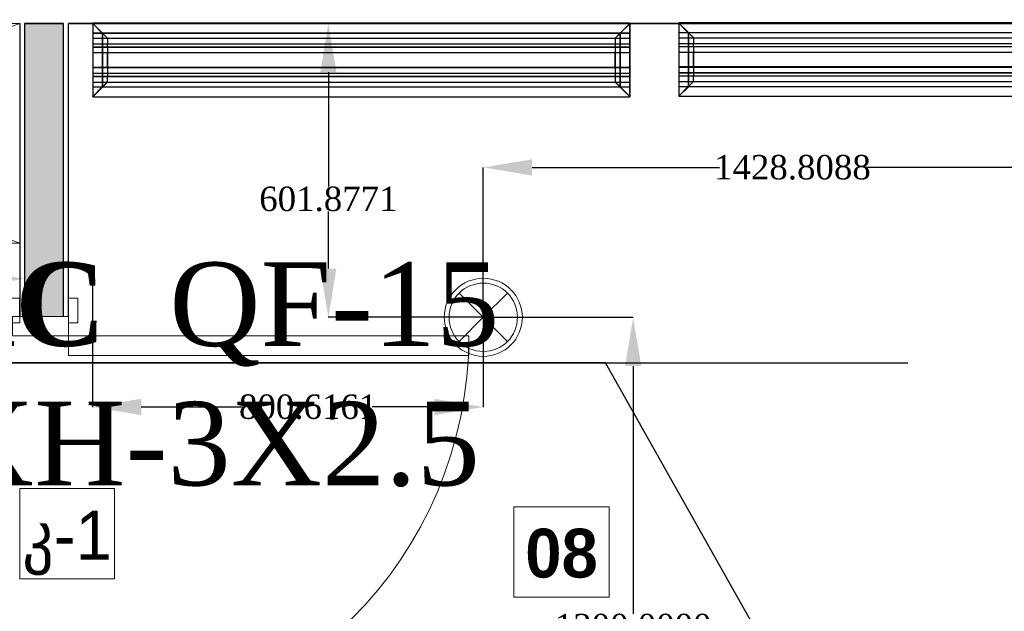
# Model space of a CAD drawing. Header units: inches. Extents: x -78787 to 29484, y -9517 to 23232.
# Tile 56 of 256: x -6791 to -4774, y -2451 to -1239. Entities that reach past the tile are written whole.
import ezdxf
from ezdxf import colors
from ezdxf.entities.mleader import LeaderData, LeaderLine
from ezdxf.math import Vec2, Vec3

# ---------------------------------------------------------------- set-up
doc = ezdxf.new("R2010")
doc.units = ezdxf.units.IN
doc.header["$MEASUREMENT"] = 0
doc.set_wipeout_variables(frame=1)
for name, color, linetype in [('- განათება', 7, 'Continuous'), ('- მექანიკური ნაწილი', 7, 'Continuous'), ('- საშტეფცელო როზეტები', 7, 'Continuous'), ('Edges', 7, 'Continuous'), ('New_Structural - Bearing', 7, 'Continuous')]:
    doc.layers.add(name, color=color, linetype=linetype)
for name, color, linetype, lineweight in [('New_Annotation - Text_Pen_No__20', 1, 'Continuous', 0), ('New_Archicad Doors_Pen_No__1', 7, 'Continuous', 13), ('New_Interior - Furniture _Pen_No__1', 7, 'Continuous', 13), ('New_Structural - Bearing_Pen_No__1', 7, 'Continuous', 13), ('New_Structural - Bearing_Pen_No__6', 5, 'Continuous', 35)]:
    doc.layers.add(name, color=color, linetype=linetype, lineweight=lineweight)
for name, color, linetype, lineweight, true_color in [('New_Interior - Lamp_Pen_No__77', 7, 'Continuous', 20, 0xffeb28), ('New_Structural - Bearing_Pen_No__5', 7, 'Continuous', 25, 0x40a5ff), ('New_Structural - Bearing_Pen_No__57', 7, 'Continuous', 25, 0xdcd214)]:
    doc.layers.add(name, color=color, linetype=linetype, lineweight=lineweight, true_color=true_color)
doc.styles.add('CT', font='ARIALN.TTF', dxfattribs={"height": 200})
doc.styles.add('GENERATED_STYLE_2', font='txt')
doc.styles.add('GENERATED_STYLE_3', font='txt')
doc.styles.get("Standard").update_dxf_attribs({"font": 'arial.ttf'})
doc.dimstyles.get("Standard").update_dxf_attribs({"dimtxt": 0.18, "dimasz": 0.18, "dimexe": 0.18, "dimexo": 0.0625, "dimgap": 0.09, "dimtad": 0, "dimtih": 1, "dimtoh": 1, "dimdec": 4, "dimzin": 0, "dimdsep": 46, "dimtxsty": 'Standard', "dimcen": 0.09, "dimadec": 0, "dimazin": 0, "dimtfac": 1, "dimtdec": 4, "dimtofl": 0, "dimtmove": 0, "dimatfit": 3, "dimfxl": 1, "dimtolj": 1, "dimtzin": 0, "dimarcsym": 0})

# ---------------------------------------------------------------- blocks, each defined once
blk = doc.blocks.new('Wall_34', base_point=(-28783.8, 19893))
at = {"layer": 'New_Structural - Bearing_Pen_No__6', "color": 5, "linetype": 'Continuous', "lineweight": 35, "flags": 128}
for points in [[(-32120.5, 19773), (-32040.5, 19773)], [(-32030.5, 19773), (-28903.8, 19773)]]:
    blk.add_lwpolyline(points, dxfattribs=at)
blk = doc.blocks.new('Door_4')
at = {"layer": 'New_Archicad Doors_Pen_No__1', "color": 7, "linetype": 'Continuous', "lineweight": 13}
for p, q in [((370, 0), (370, 820)), ((370, 820), (410, 820)), ((410, 820), (410, 0)), ((-487, 0), (-487, 19)), ((-487, 19), (-437, 19)), ((-437, 0), (-487, 0)), ((-450, 0), (-487, 0)), ((-450, 0), (-487, 0)), ((-410, 0), (-450, 0)), ((-450, 0), (-450, -115)), ((-450, 0), (-450, -10)), ((-450, 0), (-450, -10)), ((-437, 19), (-437, 0)), ((-410, -115), (-410, 0)), ((410, 0), (370, 0)), ((450, 0), (410, 0)), ((410, 0), (410, -115)), ((437, 19), (487, 19)), ((437, 0), (437, 19)), ((487, 0), (437, 0)), ((450, -115), (450, 0)), ((450, 0), (450, -10)), ((450, 0), (450, -10)), ((450, 0), (487, 0)), ((450, 0), (487, 0)), ((487, 19), (487, 0)), ((-450, -10), (-450, -90)), ((-450, -10), (-450, -90)), ((450, -10), (450, -90)), ((450, -10), (450, -90)), ((-487, -119), (-487, -100)), ((-487, -100), (-437, -100)), ((-450, -100), (-487, -100)), ((-450, -100), (-487, -100)), ((-450, -90), (-450, -100)), ((-450, -90), (-450, -100)), ((-437, -100), (-437, -119)), ((437, -100), (487, -100)), ((437, -119), (437, -100)), ((450, -90), (450, -100)), ((450, -90), (450, -100)), ((450, -100), (487, -100)), ((450, -100), (487, -100)), ((487, -100), (487, -119)), ((-437, -119), (-487, -119)), ((-450, -115), (-410, -115)), ((410, -115), (450, -115)), ((487, -119), (437, -119))]:
    blk.add_line(p, q, dxfattribs=at)
blk.add_arc((410, 0), 820, 90, 180, dxfattribs=at)
blk = doc.blocks.new('Wall_35', base_point=(-32130.5, 19893))
at = {"layer": 'New_Structural - Bearing_Pen_No__57', "linetype": 'Continuous', "lineweight": 25, "true_color": 0xdcd214}
blk.add_hatch(color=52, dxfattribs=at).paths.add_polyline_path([(-32120.5, 19173), (-32040.5, 19173), (-32040.5, 19773), (-32120.5, 19773)])
at = {"layer": 'New_Structural - Bearing_Pen_No__1', "color": 7, "linetype": 'Continuous', "lineweight": 13}
for p, q in [((-32120.5, 19173), (-32130.5, 19173)), ((-32040.5, 19173), (-32120.5, 19173)), ((-32030.5, 19173), (-32040.5, 19173))]:
    blk.add_line(p, q, dxfattribs=at)
at = {"layer": 'New_Structural - Bearing_Pen_No__1', "color": 7, "linetype": 'Continuous', "lineweight": 13, "flags": 128}
blk.add_lwpolyline([(-32120.5, 19773), (-32040.5, 19773)], dxfattribs=at)
at = {"layer": 'New_Structural - Bearing_Pen_No__5', "color": 161, "linetype": 'Continuous', "lineweight": 25, "true_color": 0x40a5ff}
for p, q in [((-32120.5, 19773), (-32120.5, 19173)), ((-32040.5, 19173), (-32040.5, 19773)), ((-32130.5, 19173), (-32130.5, 19210)), ((-32030.5, 19173), (-32030.5, 19210))]:
    blk.add_line(p, q, dxfattribs=at)
at = {"layer": 'New_Structural - Bearing_Pen_No__5', "color": 161, "linetype": 'Continuous', "lineweight": 25, "true_color": 0x40a5ff, "flags": 128}
for points in [[(-32130.5, 19773), (-32130.5, 19173)], [(-32030.5, 19173), (-32030.5, 19773)]]:
    blk.add_lwpolyline(points, dxfattribs=at)
at = {"layer": 'New_Archicad Doors_Pen_No__1', "color": 7, "linetype": 'Continuous', "lineweight": 13, "xscale": -1, "zscale": 1000, "rotation": 270}
blk.add_blockref('Door_4', (-32030.5, 18723), dxfattribs=at)
blk = doc.blocks.new('Wardrobe 01')
at = {"layer": 'New_Interior - Furniture _Pen_No__1', "color": 7, "linetype": 'Continuous', "lineweight": 13}
for p, q in [((1200, 0), (0, 450)), ((0, 0), (1200, 450))]:
    blk.add_line(p, q, dxfattribs=at)
at = {"layer": 'New_Interior - Furniture _Pen_No__1', "color": 7, "linetype": 'Continuous', "lineweight": 13, "flags": 128}
blk.add_lwpolyline([(0, 0), (1200, 0), (1200, 450), (0, 450)], close=True, dxfattribs=at)
blk = doc.blocks.new('lineardiffplan')
blk.add_lwpolyline([(393.1, 274.9), (1492.8, 274.9), (1492.8, 124.4), (393.1, 124.4)], close=True)
at = {"layer": 'Edges'}
for p, q in [((392.8, 274.9), (392.8, 274.6)), ((393.1, 274.9), (392.8, 274.9)), ((422.8, 244.9), (392.8, 274.9)), ((392.8, 274.6), (392.9, 274.5)), ((392.9, 125.2), (392.9, 274.5)), ((412.4, 255), (392.9, 274.5)), ((393.1, 274.9), (393.2, 274.8)), ((393.2, 274.8), (412.7, 255.3)), ((1462.8, 244.9), (1492.8, 274.9)), ((1472.9, 255.3), (1492.4, 274.8)), ((1473.2, 254.9), (1492.8, 274.5)), ((1492.4, 274.8), (1492.5, 274.9)), ((1492.8, 274.9), (1492.5, 274.9)), ((1492.8, 274.5), (1492.8, 274.9)), ((1492.8, 274.5), (1492.8, 274.5)), ((1492.8, 125.4), (1492.8, 274.5)), ((1492.8, 255.3), (392.9, 255.3)), ((392.9, 254.9), (1492.8, 254.9)), ((392.9, 244.9), (1492.8, 244.9)), ((412.4, 144.7), (412.4, 255)), ((412.8, 254.6), (412.4, 255)), ((412.7, 255.3), (413.1, 254.9)), ((412.8, 145.1), (412.8, 254.6)), ((412.8, 254.6), (422.8, 244.6)), ((413.1, 254.9), (423.1, 244.9)), ((422.8, 244.6), (422.8, 244.9)), ((422.8, 244.9), (423.1, 244.9)), ((422.8, 244.6), (422.8, 244.6)), ((422.8, 244.6), (422.8, 233.2)), ((423.1, 244.9), (423.1, 244.9)), ((1472.5, 254.9), (1462.5, 244.9)), ((1462.5, 244.9), (1462.5, 244.9)), ((1462.5, 244.9), (1462.8, 244.9)), ((1462.8, 244.9), (1462.9, 244.6)), ((1462.8, 244.5), (1462.9, 244.6)), ((1462.8, 233.2), (1462.8, 244.5)), ((1462.9, 244.6), (1472.8, 254.5)), ((1472.9, 255.3), (1472.5, 254.9)), ((1472.8, 254.5), (1473.2, 254.9)), ((1472.8, 254.5), (1472.8, 145.3)), ((1473.2, 144.9), (1473.2, 254.9)), ((392.9, 233.2), (1492.8, 233.2)), ((392.9, 233), (1492.8, 233)), ((392.9, 226.8), (1492.8, 226.8)), ((392.9, 226.5), (1492.8, 226.5)), ((422.8, 233), (422.8, 233.2)), ((422.8, 226.8), (422.8, 233)), ((422.8, 226.5), (422.8, 226.8)), ((422.8, 214.9), (422.8, 226.5)), ((1462.8, 233), (1462.8, 233.2)), ((1462.8, 226.8), (1462.8, 233)), ((1462.8, 226.5), (1462.8, 226.8)), ((1462.8, 214.9), (1462.8, 226.5)), ((392.9, 214.9), (1492.8, 214.9)), ((1492.8, 214.8), (392.9, 214.8)), ((422.4, 214.9), (422.3, 214.9)), ((422.8, 214.9), (422.4, 214.9)), ((422.8, 184.9), (422.8, 214.9)), ((423.2, 214.9), (422.8, 214.9)), ((423.2, 214.8), (422.8, 214.9)), ((423.2, 214.8), (423.2, 214.9)), ((423.2, 214.8), (423.2, 184.9)), ((1462.8, 214.9), (1462.4, 214.9)), ((1462.4, 214.9), (1462.4, 214.8)), ((1462.8, 214.9), (1462.4, 214.8)), ((1462.4, 184.9), (1462.4, 214.8)), ((1462.8, 214.9), (1462.8, 184.9)), ((1462.8, 214.9), (1463.2, 214.9)), ((1463.2, 214.9), (1463.3, 214.9)), ((1492.8, 184.9), (392.9, 184.9)), ((422.4, 184.9), (422.3, 184.9)), ((422.8, 184.9), (422.4, 184.9)), ((422.8, 184.9), (423.2, 184.9)), ((422.8, 173.2), (422.8, 184.9)), ((1462.4, 184.9), (1462.8, 184.9)), ((1462.8, 173.2), (1462.8, 184.9)), ((1463.2, 184.9), (1462.8, 184.9)), ((1463.2, 184.9), (1463.3, 184.9)), ((392.9, 173.2), (1492.8, 173.2)), ((392.9, 173), (1492.8, 173)), ((392.9, 166.8), (1492.8, 166.8)), ((392.9, 166.5), (1492.8, 166.5)), ((422.8, 173), (422.8, 173.2)), ((422.8, 173), (422.8, 166.8)), ((422.8, 166.5), (422.8, 166.8)), ((422.8, 155.1), (422.8, 166.5)), ((1462.8, 173), (1462.8, 173.2)), ((1462.8, 166.8), (1462.8, 173)), ((1462.8, 166.5), (1462.8, 166.8)), ((1462.8, 155.3), (1462.8, 166.5)), ((392.8, 124.9), (422.8, 154.9)), ((392.9, 154.9), (1492.8, 154.9)), ((1492.8, 144.9), (392.9, 144.9)), ((392.9, 125.2), (412.4, 144.7)), ((392.9, 144.5), (1492.8, 144.5)), ((412.7, 144.5), (393.2, 124.9)), ((412.8, 145.1), (412.4, 144.7)), ((412.7, 144.5), (413.1, 144.9)), ((412.8, 145.1), (422.8, 155.1)), ((423.1, 154.8), (413.1, 144.9)), ((422.8, 154.9), (422.8, 155.1)), ((422.8, 155.1), (422.8, 155.1)), ((423.1, 154.8), (422.8, 154.9)), ((423.1, 154.8), (423.1, 154.9)), ((1462.5, 154.8), (1462.4, 154.9)), ((1462.8, 154.9), (1462.5, 154.8)), ((1462.5, 154.8), (1472.4, 144.9)), ((1462.9, 155.2), (1462.8, 155.3)), ((1462.9, 155.2), (1462.8, 154.9)), ((1462.8, 154.9), (1492.8, 124.9)), ((1472.8, 145.3), (1462.9, 155.2)), ((1472.4, 144.9), (1472.8, 144.5)), ((1473.2, 144.9), (1472.8, 145.3)), ((1472.8, 144.5), (1492.4, 124.9)), ((1473.2, 144.9), (1492.8, 125.4)), ((392.9, 125.2), (392.8, 125.1)), ((392.8, 125.1), (392.8, 124.9)), ((392.8, 124.9), (393.1, 124.9)), ((393.2, 124.9), (393.1, 124.9)), ((1492.4, 124.9), (1492.8, 124.9)), ((1492.4, 124.9), (1492.4, 124.9)), ((1492.8, 125.3), (1492.8, 125.4)), ((1492.8, 124.9), (1492.8, 125.3))]:
    blk.add_line(p, q, dxfattribs=at)
blk = doc.blocks.new('Recessed Spot')
at = {"layer": 'New_Interior - Lamp_Pen_No__77', "color": 2, "linetype": 'Continuous', "lineweight": 20, "true_color": 0xffeb28}
for q in [(-49.5, 49.5), (49.5, 49.5), (-49.5, -49.5), (49.5, -49.5)]:
    blk.add_line((0, 0), q, dxfattribs=at)
at = {"layer": 'New_Interior - Lamp_Pen_No__77', "color": 2, "linetype": 'Continuous', "lineweight": 20, "true_color": 0xffeb28, "flags": 128}
blk.add_lwpolyline([(80, 0, 1), (-80, 0, 1)], format="xyb", close=True, dxfattribs=at)
at = {"layer": 'New_Interior - Lamp_Pen_No__77', "color": 2, "linetype": 'Continuous', "lineweight": 20, "true_color": 0xffeb28}
blk.add_circle((0, 0), 70, dxfattribs=at)
blk = doc.blocks.new('_DotSmall')
at = {"color": 0, "linetype": 'ByBlock', "const_width": 0.5}
blk.add_lwpolyline([(-0.0625, 0, 1), (0.0625, 0, 1)], format="xyb", close=True, dxfattribs=at)
blk = doc.blocks.new('*D687')
at = {"layer": '- განათება', "color": 0, "lineweight": -2, "transparency": 16777216}
for p, q in [((-5841.3, -1848.4), (-5841.3, -1541.3)), ((-5741.3, -1541.5), (-5357.9, -1541.5)), ((-4512.5, -1541.5), (-5058.8, -1541.5)), ((-4412.5, -1848.4), (-4412.5, -1541.3))]:
    blk.add_line(p, q, dxfattribs=at)
at = {"layer": '- განათება', "color": 0, "transparency": 16777216}
for points in [[(-5741.3, -1524.8), (-5741.3, -1558.2), (-5841.3, -1541.5)], [(-4512.5, -1524.8), (-4512.5, -1558.2), (-4412.5, -1541.5)]]:
    blk.add_solid(points, dxfattribs=at)
at = {"layer": 'Defpoints', "color": 0, "transparency": 16777216}
for p in [(-5841.3, -1541.5), (-5841.3, -1848.5), (-4412.5, -1848.5)]:
    blk.add_point(p, dxfattribs=at)
at = {"layer": '- განათება', "color": 0, "transparency": 16777216, "insert": (-5208.3, -1541.5), "char_height": 50, "attachment_point": 5}
blk.add_mtext('\\A1;{\\fSylfaen|b0|i0|c0|p18;1428.8088}', dxfattribs=at)
blk = doc.blocks.new('*D690')
at = {"layer": '- განათება', "color": 0, "lineweight": -2, "transparency": 16777216}
for p, q in [((-6641.9, -1782.8), (-6641.9, -2032.2)), ((-5841.3, -1848.5), (-5841.3, -2032.2)), ((-6541.9, -2032.1), (-6331.2, -2032.1)), ((-5941.3, -2032.1), (-6069, -2032.1))]:
    blk.add_line(p, q, dxfattribs=at)
at = {"layer": '- განათება', "color": 0, "transparency": 16777216}
for points in [[(-6541.9, -2015.4), (-6541.9, -2048.7), (-6641.9, -2032.1)], [(-5941.3, -2015.4), (-5941.3, -2048.7), (-5841.3, -2032.1)]]:
    blk.add_solid(points, dxfattribs=at)
at = {"layer": 'Defpoints', "color": 0, "transparency": 16777216}
for p in [(-6641.9, -1782.7), (-5841.3, -1848.5), (-5841.3, -2032.1)]:
    blk.add_point(p, dxfattribs=at)
at = {"layer": '- განათება', "color": 0, "transparency": 16777216, "insert": (-6200.1, -2032.1), "char_height": 50, "attachment_point": 5}
blk.add_mtext('\\A1;{\\fSylfaen|b0|i0|c0|p18;800.6161}', dxfattribs=at)
blk = doc.blocks.new('*D691')
at = {"layer": '- განათება', "color": 0, "lineweight": -2, "transparency": 16777216}
for p, q in [((-5775.7, -1246.6), (-6158.8, -1246.6)), ((-6158.6, -1346.6), (-6158.6, -1580.6)), ((-6158.6, -1748.5), (-6158.6, -1632)), ((-5841.4, -1848.5), (-6158.8, -1848.5))]:
    blk.add_line(p, q, dxfattribs=at)
at = {"layer": '- განათება', "color": 0, "transparency": 16777216}
for points in [[(-6175.3, -1346.6), (-6142, -1346.6), (-6158.6, -1246.6)], [(-6175.3, -1748.5), (-6142, -1748.5), (-6158.6, -1848.5)]]:
    blk.add_solid(points, dxfattribs=at)
at = {"layer": 'Defpoints', "color": 0, "transparency": 16777216}
for p in [(-5775.6, -1246.6), (-6158.6, -1848.5), (-5841.3, -1848.5)]:
    blk.add_point(p, dxfattribs=at)
at = {"layer": '- განათება', "color": 0, "transparency": 16777216, "insert": (-6158.6, -1606.3), "char_height": 50, "attachment_point": 5}
blk.add_mtext('\\A1;{\\fSylfaen|b0|i0|c0|p18;601.8771}', dxfattribs=at)
blk = doc.blocks.new('*D692')
at = {"layer": '- განათება', "color": 0, "lineweight": -2, "transparency": 16777216}
for p, q in [((-5841.3, -1848.5), (-5534.2, -1848.5)), ((-5534.4, -1948.5), (-5534.4, -2455.8)), ((-5534.4, -3048.5), (-5534.4, -2507.1)), ((-5841.3, -3148.5), (-5534.2, -3148.5))]:
    blk.add_line(p, q, dxfattribs=at)
at = {"layer": '- განათება', "color": 0, "transparency": 16777216}
for points in [[(-5551, -1948.5), (-5517.7, -1948.5), (-5534.4, -1848.5)], [(-5551, -3048.5), (-5517.7, -3048.5), (-5534.4, -3148.5)]]:
    blk.add_solid(points, dxfattribs=at)
at = {"layer": 'Defpoints', "color": 0, "transparency": 16777216}
for p in [(-5841.3, -1848.5), (-5534.4, -1848.5), (-5841.3, -3148.5)]:
    blk.add_point(p, dxfattribs=at)
at = {"layer": '- განათება', "color": 0, "transparency": 16777216, "insert": (-5534.4, -2481.4), "char_height": 50, "attachment_point": 5}
blk.add_mtext('\\A1;{\\fSylfaen|b0|i0|c0|p18;1300.0000}', dxfattribs=at)
blk = doc.blocks.new('*D1208')
at = {"layer": '- საშტეფცელო როზეტები', "color": 0, "lineweight": -2, "transparency": 16777216}
for p, q in [((-7166.9, -1266.6), (-7166.9, -1769.7)), ((-6780.8, -1360.5), (-6780.8, -1769.7)), ((-7166.9, -1769.5), (-7266.9, -1769.5)), ((-6880.8, -1769.5), (-7066.9, -1769.5))]:
    blk.add_line(p, q, dxfattribs=at)
at = {"layer": '- საშტეფცელო როზეტები', "color": 0, "transparency": 16777216}
for points in [[(-7066.9, -1752.8), (-7066.9, -1786.2), (-7166.9, -1769.5)], [(-6880.8, -1752.8), (-6880.8, -1786.2), (-6780.8, -1769.5)]]:
    blk.add_solid(points, dxfattribs=at)
at = {"layer": 'Defpoints', "color": 0, "transparency": 16777216}
for p in [(-7166.9, -1266.6), (-6780.8, -1360.4), (-6780.8, -1769.5)]:
    blk.add_point(p, dxfattribs=at)
at = {"layer": '- საშტეფცელო როზეტები', "color": 0, "transparency": 16777216, "insert": (-7400.3, -1769.5), "char_height": 50, "attachment_point": 5}
blk.add_mtext('\\A1;{\\fSylfaen|b0|i0|c0|p18;386.0780}', dxfattribs=at)

msp = doc.modelspace()

# ---------------------------------------------------------------- block references
at = {"layer": '- განათება', "color": 2, "linetype": 'Continuous', "lineweight": 20, "true_color": 0xffeb28, "zscale": 1000}
msp.add_blockref('Recessed Spot', (-5841.32836, -1848.45592), dxfattribs=at)
at = {"layer": '- მექანიკური ნაწილი', "xscale": -1, "rotation": 180}
for p in [(-7033.97258, -1121.65228), (-5833.93886, -1120.82654)]:
    msp.add_blockref('lineardiffplan', p, dxfattribs=at)
at = {"layer": 'New_Interior - Furniture _Pen_No__1', "color": 7, "linetype": 'Continuous', "lineweight": 13, "zscale": 1000, "rotation": 180}
msp.add_blockref('Wardrobe 01', (-6790.77412, -1246.57882), dxfattribs=at)
at = {"layer": 'New_Structural - Bearing', "color": 7, "lineweight": 35}
for name, p in [('Wall_34', (-3444.06848, -1126.57882)), ('Wall_35', (-6790.77412, -1126.57882))]:
    msp.add_blockref(name, p, dxfattribs=at)

# ---------------------------------------------------------------- dimensions: what is measured, and where the dimension line sits
at = {"layer": '- განათება', "color": 1}
for base, p1, angle, picture, middle in [((-6158.62948, -1848.45592), (-5775.60613, -1246.57882), 270, '*D691', (-6158.62948, -1606.31999)), ((-5841.32836, -1541.5), (-4412.51954, -1848.45592), 180, '*D687', (-5208.3373, -1541.5))]:
    dim = msp.add_linear_dim(base=base, p1=p1, p2=(-5841.32836, -1848.45592), angle=angle, text='{\\fSylfaen|b0|i0|c0|p18;<>}', dimstyle='Standard', override={"dimtxt": 50, "dimasz": 100}, dxfattribs=at)
    dim.commit()
    dim.dimension.update_dxf_attribs({"geometry": picture, "text_midpoint": middle, "dimtype": 160})
dim = msp.add_linear_dim(base=(-5841.32836, -2032.06985), p1=(-6641.94442, -1782.7337), p2=(-5841.32836, -1848.45592), text='{\\fSylfaen|b0|i0|c0|p18;<>}', dimstyle='Standard', override={"dimtxt": 50, "dimasz": 100}, dxfattribs=at)
dim.commit()
dim.dimension.update_dxf_attribs({"geometry": '*D690', "text_midpoint": (-6200.11094, -2032.06985), "dimtype": 160})
at = {"layer": '- საშტეფცელო როზეტები', "color": 1}
dim = msp.add_linear_dim(base=(-6780.77413, -1769.5), p1=(-7166.85211, -1266.5711), p2=(-6780.77413, -1360.41655), text='{\\fSylfaen|b0|i0|c0|p18;<>}', dimstyle='Standard', override={"dimtxt": 50, "dimasz": 100}, dxfattribs=at)
dim.commit()
dim.dimension.update_dxf_attribs({"geometry": '*D1208', "text_midpoint": (-7400.32852, -1769.5), "dimtype": 160})

# ---------------------------------------------------------------- wipeouts: each hides what was drawn before it
at = {"color": 1, "linetype": 'Continuous', "lineweight": 0, "ltscale": 181118.051299}
msp.add_wipeout([(-5778.63381, -2421.44922), (-5583.57829, -2421.44922), (-5583.57829, -2236.59985), (-5778.63381, -2236.59985)], dxfattribs=at).dxf.layer = 'New_Annotation - Text_Pen_No__20'

# ---------------------------------------------------------------- next in the draw order: linework, layer by layer
at = {"layer": 'New_Annotation - Text_Pen_No__20', "color": 1, "linetype": 'Continuous', "lineweight": 0, "flags": 128}
msp.add_lwpolyline([(-5778.63381, -2421.44922), (-5583.57829, -2421.44922), (-5583.57829, -2236.59985), (-5778.63381, -2236.59985), (-5778.63381, -2421.44922)], close=True, dxfattribs=at)

# ---------------------------------------------------------------- next in the draw order: texts
at = {"layer": 'New_Annotation - Text_Pen_No__20', "color": 1, "linetype": 'Continuous', "lineweight": 0, "insert": (-5681.10605, -2281.52106), "char_height": 100, "attachment_point": 2, "style": 'GENERATED_STYLE_3'}
msp.add_mtext('\\A1;{\\pqc;\\fBOG 2018|b1|i0|c0|p0;\\W1.000000;08}', dxfattribs=at)

# ---------------------------------------------------------------- next in the draw order: dimensions: what is measured, and where the dimension line sits
at = {"layer": '- განათება', "color": 1}
dim = msp.add_linear_dim(base=(-5534.37244, -1848.45592), p1=(-5841.32836, -3148.45592), p2=(-5841.32836, -1848.45592), angle=90, text='{\\fSylfaen|b0|i0|c0|p18;<>}', dimstyle='Standard', override={"dimtxt": 50, "dimasz": 100}, dxfattribs=at)
dim.commit()
dim.dimension.update_dxf_attribs({"geometry": '*D692', "text_midpoint": (-5534.37244, -2481.44698), "dimtype": 160})

# ---------------------------------------------------------------- next in the draw order: wipeouts: each hides what was drawn before it
at = {"color": 1, "linetype": 'Continuous', "lineweight": 0, "ltscale": 185568.361626}
msp.add_wipeout([(-6790.77412, -2384.16242), (-6596.5921, -2384.16242), (-6596.5921, -2199.3134), (-6790.77412, -2199.3134)], dxfattribs=at).dxf.layer = 'New_Annotation - Text_Pen_No__20'

# ---------------------------------------------------------------- next in the draw order: linework, layer by layer
at = {"layer": 'New_Annotation - Text_Pen_No__20', "color": 1, "linetype": 'Continuous', "lineweight": 0, "flags": 128}
msp.add_lwpolyline([(-6790.77412, -2384.16242), (-6596.5921, -2384.16242), (-6596.5921, -2199.3134), (-6790.77412, -2199.3134), (-6790.77412, -2384.16242)], close=True, dxfattribs=at)

# ---------------------------------------------------------------- next in the draw order: texts
at = {"layer": 'New_Annotation - Text_Pen_No__20', "color": 1, "linetype": 'Continuous', "lineweight": 0, "insert": (-6693.68311, -2244.81642), "char_height": 100, "attachment_point": 2, "style": 'GENERATED_STYLE_2'}
msp.add_mtext('\\A1;{\\pqc;\\fBOG 2018|b0|i0|c0|p0;\\W1.000000;კ-1}', dxfattribs=at)

# ---------------------------------------------------------------- next in the draw order: leaders
at = {"layer": '- მექანიკური ნაწილი', "color": 7}
ml = msp.add_multileader_mtext('Standard', dxfattribs=at)
ml.set_content('{\\fSylfaen|b1|i0|c0|p18;\\C1;DB-HVAC\\C7;  \\fSylfaen|b0|i0|c0|p18;\\C1;QF-15          \\C7;N2XH-3X2.5}', color=7, style='CT')
ml.set_leader_properties()
ml.set_arrow_properties(name='DOTSMALL')
ml.build(insert=Vec2(0, 0))
ml.multileader.update_dxf_attribs({"has_dogleg": 0, "text_left_attachment_type": 6, "text_right_attachment_type": 6, "dogleg_length": 9, "arrow_head_size": 172.53719})
ctx = ml.context
ctx.base_point, ctx.char_height, ctx.arrow_head_size, ctx.landing_gap_size, ctx.plane_origin = Vec3(-7586.20887, -1941.40203), 171.3007828, 172.53719, 57.5124, Vec3(-24326.78255, -12426.92595)
ctx.left_attachment, ctx.right_attachment, ctx.text_align_type = 6, 6, 1
notes = []
notes.append((ctx, [(1, (1, 1, 0), (-7595.20887, -1941.40203), (1, 0), 9, [(2, [(-7043, 1186.5)], 0, [])])]))
ctx.mtext.insert, ctx.mtext.width, ctx.mtext.defined_height, ctx.mtext.alignment, ctx.mtext.flow_direction = Vec3(-6588.5, -1735.84109), 2531.4263669, 243.98464, 2, 5
ml = msp.add_multileader_mtext('Standard', dxfattribs=at)
ml.set_content('{\\fSylfaen|b1|i0|c0|p18;\\C1;DB-HVAC\\C7;  \\fSylfaen|b0|i0|c0|p18;\\C1;QF-15          \\C7;N2XH-3X2.5}', color=7, style='CT')
ml.set_leader_properties()
ml.set_arrow_properties(name='DOTSMALL')
ml.build(insert=Vec2(0, 0))
ml.multileader.update_dxf_attribs({"has_dogleg": 0, "text_left_attachment_type": 6, "text_right_attachment_type": 6, "dogleg_length": 9, "arrow_head_size": 172.53719})
ctx = ml.context
ctx.base_point, ctx.char_height, ctx.arrow_head_size, ctx.landing_gap_size, ctx.plane_origin = Vec3(-7586.20887, -1941.40203), 171.3007828, 172.53719, 57.5124, Vec3(-24326.78255, -12426.92595)
ctx.left_attachment, ctx.right_attachment, ctx.text_align_type = 6, 6, 1
notes.append((ctx, [(0, (1, 1, 0), (-5584.29794, -1941.40203), (-1, 0), 6.4932, [(2, [(-4838.5, -3279.5)], 0, [])])]))
ctx.mtext.insert, ctx.mtext.width, ctx.mtext.defined_height, ctx.mtext.alignment, ctx.mtext.flow_direction = Vec3(-6588.5, -1735.84109), 2531.4263669, 243.98464, 2, 5
ml = msp.add_multileader_mtext('Standard', dxfattribs=at)
ml.set_content('{\\fSylfaen|b1|i0|c0|p18;\\C1;DB-HVAC\\C7;  \\fSylfaen|b0|i0|c0|p18;\\C1;QF-15          \\C7;N2XH-3X2.5}', color=7, style='CT')
ml.set_leader_properties()
ml.set_arrow_properties(name='DOTSMALL')
ml.build(insert=Vec2(0, 0))
ml.multileader.update_dxf_attribs({"has_dogleg": 0, "text_left_attachment_type": 6, "text_right_attachment_type": 6, "dogleg_length": 9, "arrow_head_size": 172.53719})
ctx = ml.context
ctx.base_point, ctx.char_height, ctx.arrow_head_size, ctx.landing_gap_size, ctx.plane_origin = Vec3(-7586.20887, -1941.40203), 171.3007828, 172.53719, 57.5124, Vec3(-24326.78255, -12426.92595)
ctx.left_attachment, ctx.right_attachment, ctx.text_align_type = 6, 6, 1
notes.append((ctx, [(1, (1, 1, 0), (-7595.20887, -1941.40203), (1, 0), 9, [(2, [(-7762.5, -3310.5)], 0, [])])]))
ctx.mtext.insert, ctx.mtext.width, ctx.mtext.defined_height, ctx.mtext.alignment, ctx.mtext.flow_direction = Vec3(-6588.5, -1735.84109), 2531.4263669, 243.98464, 2, 5
for ctx, leaders in notes:
    for number, flags, end, landing, length, lines in leaders:
        leader = LeaderData()
        leader.index, (leader.has_last_leader_line, leader.has_dogleg_vector, leader.attachment_direction) = number, flags
        leader.last_leader_point, leader.dogleg_vector, leader.dogleg_length = Vec3(end), Vec3(landing), length
        for number, points, colour, breaks in lines:
            line = LeaderLine()
            line.index, line.vertices, line.color, line.breaks = number, Vec3.list(points), colors.encode_raw_color(colour), breaks
            leader.lines.append(line)
        ctx.leaders.append(leader)

doc.saveas('drawing.dxf')
